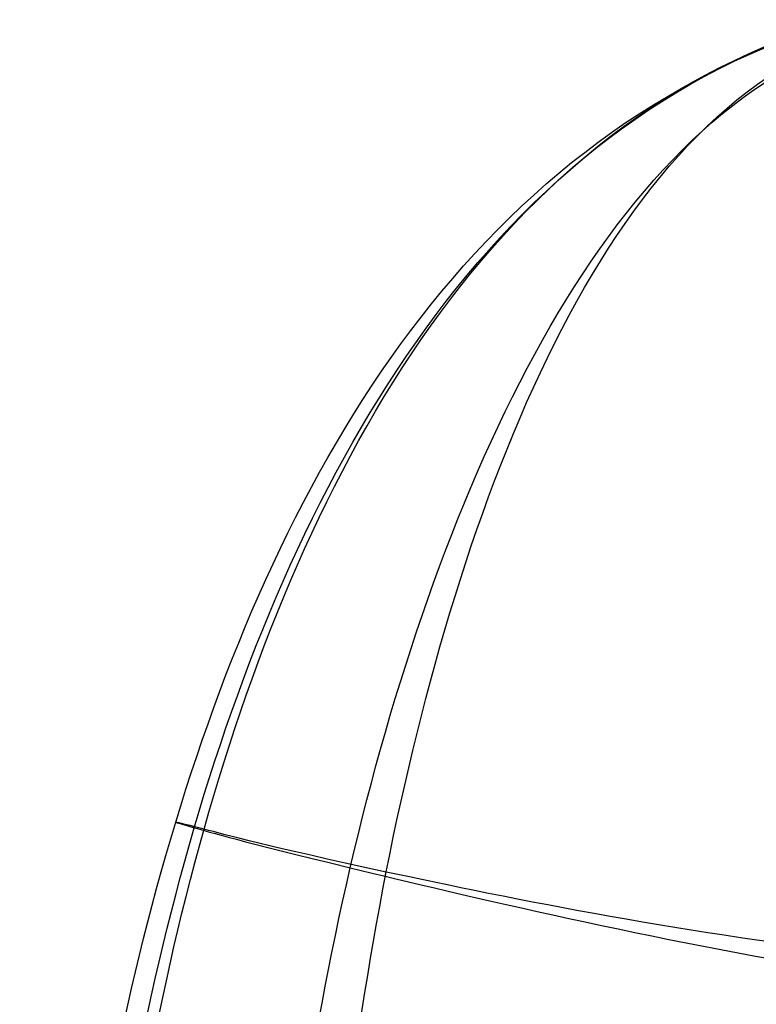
# Model space of a CAD drawing. Header units: millimetres. Extents: x -450 to 450, y -399 to 399.
# Tile 15 of 83: x -450 to -363, y 182 to 299. Entities that reach past the tile are written whole.
import ezdxf

# ---------------------------------------------------------------- set-up
doc = ezdxf.new("R2010")
doc.units = ezdxf.units.MM
doc.header["$MEASUREMENT"] = 0
doc.layers.add('Nakki', color=4, linetype='Continuous', true_color=0x00ffff)

msp = doc.modelspace()

# ---------------------------------------------------------------- linework, layer by layer
at = {"layer": 'Nakki'}
for points in [[(-352.5, -391.13, 546.77), (-396.27, -372.76, 546.18), (-441.62, -292.41, 544.94), (-448.83, -162.2, 544.17), (-450.39, -33.51, 543.72), (-449.6, 75.19, 544.17), (-441.64, 205.34, 544.94), (-396.32, 285.72, 546.38), (-352.5, 298.87, 546.76)], [(-352.5, -391.13, 630.8), (-396.17, -373.21, 628.68), (-439.64, -291.01, 629.37), (-445.16, -161.72, 630.48), (-445.88, -33.51, 630.35), (-445.38, 74.57, 630.36), (-440.02, 203.95, 629.88), (-394.12, 286.82, 629.57), (-352.5, 298.87, 630.8)], [(-352.5, -391.13, 442.11), (-396.02, -374.39, 441.97), (-438.4, -290.62, 434.8), (-443.37, -161.27, 434.64), (-444.25, -33.52, 434.78), (-443.43, 74.13, 434.5), (-438.68, 203.55, 435.36), (-393.9, 287.39, 442.05), (-352.5, 298.87, 442.49)], [(-352.5, -389.13, 366.87), (-386.78, -372.73, 359.33), (-414.72, -283, 350.37), (-415.23, -158.88, 351.21), (-416.74, -33.56, 351.75), (-415.11, 71.58, 351.1), (-415.38, 195.3, 351.18), (-380.73, 288.01, 359.13), (-350.75, 297.18, 364.98)], [(-352.5, -388.86, 698.65), (-390.35, -371.6, 703.24), (-420.39, -283.81, 706.61), (-423.62, -159.35, 707.42), (-423.88, -33.53, 707.56), (-423.17, 71.7, 707.33), (-419.81, 197.32, 706.77), (-382.09, 285.21, 703.16), (-352.5, 296.11, 698.4)], [(-349.4, 188.2, 321.52), (-369.1, 190.06, 324.02), (-416, 199.57, 343.32), (-430.39, 203.55, 431.31), (-432.12, 203.84, 552.81), (-430.92, 203.55, 628.49), (-420.8, 200.59, 712.53), (-374.59, 189.67, 742.26), (-352.5, 186.1, 749.17)]]:
    msp.add_open_spline(points, degree=3, dxfattribs=at)

doc.saveas('drawing.dxf')
